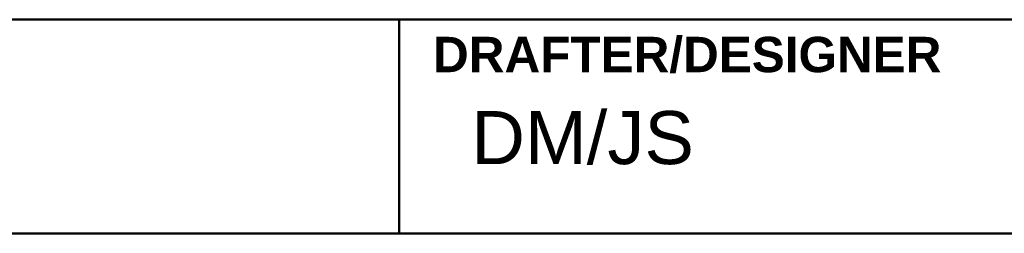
# Model space of a CAD drawing. Header units: inches. Extents: x 0.2 to 29.5, y 0.6 to 18.6.
# Tile 19 of 21: x 23.4 to 26.3, y 2.9 to 3.5. Entities that reach past the tile are written whole.
import ezdxf

# ---------------------------------------------------------------- set-up
doc = ezdxf.new("R2010")
doc.units = ezdxf.units.IN
doc.header["$LTSCALE"] = 1.75
doc.header["$MEASUREMENT"] = 0
doc.layers.add('Title (ANSI)', color=7, linetype='Continuous', lineweight=50)
doc.styles.add('Note Text (ANSI)', font='TAHOMA.TTF')
doc.styles.add('Text Style107', font='arialbd.ttf')
doc.styles.add('Text Style117', font='arialbd.ttf')
doc.styles.add('Text Style47', font='ARIALN.TTF')
doc.styles.add('Text Style50', font='arial.ttf')
doc.styles.add('Text Style55', font='arial.ttf')
doc.styles.add('Text Style59', font='arial.ttf')

# ---------------------------------------------------------------- blocks, each defined once
blk = doc.blocks.new('Title Blocks ICD TITLE BLOCK MM CUSTOMER')
at = {"layer": 'Title (ANSI)'}
for p, q in [((3.2614, 8.5744), (11.2614, 8.5744)), ((8.647, 8.212), (8.647, 8.5744)), ((3.2614, 8.212), (11.2564, 8.212))]:
    blk.add_line(p, q, dxfattribs=at)
at = {"layer": 'Title (ANSI)', "insert": (8.7045, 8.5144), "char_height": 0.06, "width": 0.861768, "attachment_point": 4, "style": 'Note Text (ANSI)'}
blk.add_mtext('\\fArial|b1|i0;\\H0.0600;DRAFTER/DESIGNER', dxfattribs=at)
at = {"layer": 'Title (ANSI)'}
for tag, p, height, style in [('<TITLE_1>_001', (3.6133, 8.3456), 0.09, 'Text Style50'), ('DESIGNER_001', (8.7694, 8.3294), 0.09, 'Text Style50'), ('<DRAWN_DATE>_001', (10.5486, 8.3294), 0.09, 'Text Style50'), ('<PART_NUMBER>_001', (9.0319, 7.9565), 0.2, 'Text Style117'), ('Sheet_Size_001', (7.3633, 7.9055), 0.13, 'Text Style55'), ('<REVISION_NUMBER>_001', (10.7668, 7.8539), 0.18, 'Text Style107'), ('COPYRIGHT_YEAR_001', (4.6249, 7.2711), 0.07, 'Text Style47'), ('Sheet_Number_001', (10.8042, 7.2617), 0.08, 'Text Style59'), ('Number_of_sheets_001', (11.1011, 7.2617), 0.08, 'Text Style59'), ('<SCALE>_001', (9.8212, 7.2503), 0.08, 'Text Style59')]:
    blk.add_attdef(tag, p, '', height=height, dxfattribs=dict(at, style=style))

msp = doc.modelspace()

# ---------------------------------------------------------------- block references
ref = msp.add_blockref('Title Blocks ICD TITLE BLOCK MM CUSTOMER', (9.3776, -11.5011), dxfattribs=dict(xscale=1.75, yscale=1.75, zscale=1.75))
ref.add_attrib('DESIGNER_001', 'DM/JS', (24.7241, 3.0753), dxfattribs={"layer": 'Title (ANSI)', "height": 0.1575, "style": 'Text Style50'})

doc.saveas('drawing.dxf')
